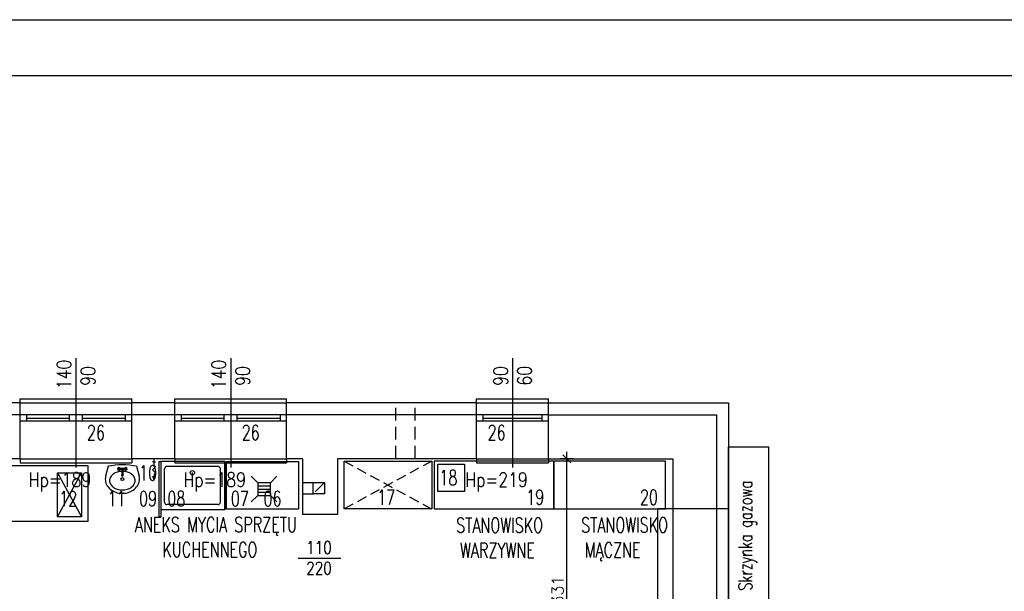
# Model space of a CAD drawing. Header units: millimetres. Extents: x 31969 to 285678, y -69766 to -1123.
# Tile 94 of 161: x 142723 to 143957, y -9770 to -9053. Entities that reach past the tile are written whole.
import ezdxf
from ezdxf.enums import TextEntityAlignment as Align
from ezdxf.lldxf.tags import DXFTag

# ---------------------------------------------------------------- set-up
doc = ezdxf.new("R2010")
doc.units = ezdxf.units.MM
doc.linetypes.add('HIDDEN', pattern=[0.375, 0.25, -0.125])
doc.linetypes.add('KRE_16_8', pattern=[24, 16, -8])
for name, color, linetype in [('a-biblioteka', 251, 'Continuous'), ('a-izolacja 1', 3, 'Continuous'), ('a-opis stolarki 1', 3, 'Continuous'), ('a-opis technologii 2', 12, 'Continuous'), ('a-ramka', 7, 'Continuous'), ('a-stolarka okienna', 3, 'Continuous'), ('a-szkło', 4, 'Continuous'), ('a-wentylacja', 3, 'Continuous'), ('a-wymiary', 11, 'Continuous'), ('a-wyposażenie', 84, 'Continuous'), ('a-ściany istniejące murowane', 6, 'Continuous')]:
    doc.layers.add(name, color=color, linetype=linetype)
doc.styles.add('MAREK', font='simplex.shx')
doc.styles.add('RS01507', font='romans.shx', dxfattribs={"width": 0.7, "height": 0.15})
doc.styles.add('WYMIAR', font='romans.shx', dxfattribs={"width": 0.8})
tags = doc.linetypes.add('DASHED', pattern=[0.75, 0.5, -0.25]).pattern_tags.tags
tags[6:7] = [DXFTag(74, 4), DXFTag(75, 0), DXFTag(340, '0'), DXFTag(46, 1.0), DXFTag(50, 0.0), DXFTag(44, 0.0), DXFTag(45, 0.0)]
tags[4:5] = [DXFTag(74, 4), DXFTag(75, 0), DXFTag(340, '0'), DXFTag(46, 1.0), DXFTag(50, 0.0), DXFTag(44, 0.0), DXFTag(45, 0.0)]
doc.dimstyles.new('MAREK', dxfattribs={"dimscale": 0.85, "dimtxt": 17, "dimasz": 12, "dimexe": 10, "dimexo": 0.625, "dimgap": 5, "dimtad": 1, "dimdec": 1, "dimdsep": 46, "dimtxsty": 'MAREK', "dimblk1": 'ARCHTICK', "dimblk2": 'ARCHTICK', "dimsah": 1, "dimcen": 2.5, "dimdle": 10, "dimadec": 0, "dimazin": 0, "dimtfac": 1, "dimtdec": 1, "dimtmove": 1, "dimatfit": 3, "dimldrblk": 'ARCHTICK', "dimfxl": 0, "dimtolj": 1, "dimtzin": 0, "dimarcsym": 0})

# ---------------------------------------------------------------- blocks, each defined once
blk = doc.blocks.new('_ARCHTICK')
at = {"color": 0, "linetype": 'ByBlock', "const_width": 0.15}
blk.add_lwpolyline([(-0.5, -0.5), (0.5, 0.5)], dxfattribs=at)
blk = doc.blocks.new('*D95')
at = {"layer": 'a-wymiary', "color": 0, "lineweight": -2, "ltscale": 100}
for p, q in [((143408.4, -9943.6), (143408.4, -9595.6)), ((143416.9, -9604.1), (143399.9, -9604.1)), ((143416.9, -9935.1), (143399.9, -9935.1))]:
    blk.add_line(p, q, dxfattribs=at)
at = {"layer": 'DEFPOINTS', "color": 0, "ltscale": 100}
for p in [(143408.4, -9604.1), (143417.9, -9604.1), (143417.9, -9935.1)]:
    blk.add_point(p, dxfattribs=at)
at = {"layer": 'a-wymiary', "color": 0, "lineweight": -2, "ltscale": 100, "xscale": 10.2, "yscale": 10.2, "zscale": 10.2}
for p, rotation in [((143408.4, -9604.1), 90), ((143408.4, -9935.1), 270)]:
    blk.add_blockref('_ARCHTICK', p, dxfattribs=dict(at, rotation=rotation))
at = {"layer": 'a-wymiary', "color": 0, "ltscale": 100, "insert": (143396.9, -9769.6), "char_height": 14.45, "attachment_point": 5, "rotation": 90, "style": 'MAREK'}
blk.add_mtext('\\A1;331', dxfattribs=at)

msp = doc.modelspace()

# ---------------------------------------------------------------- linework, layer by layer
at = {"layer": 'a-biblioteka'}
msp.add_line((142899.54, -9607.59), (142899.54, -9667.59), dxfattribs=at)
at = {"layer": 'a-biblioteka', "ltscale": 100}
msp.add_lwpolyline([(143611.07, -9589.1), (143661.07, -9589.1), (143661.07, -9789.1), (143611.07, -9789.1)], close=True, dxfattribs=at)
at = {"layer": 'a-izolacja 1'}
for p, q in [((142723.07, -9549.1), (142617.07, -9549.1)), ((142917.07, -9549.1), (142863.07, -9549.1)), ((143295.35, -9549.1), (143057.07, -9549.1)), ((143385.35, -9549.1), (143596.07, -9549.1)), ((143596.07, -9549.1), (143596.07, -10211.1))]:
    msp.add_line(p, q, dxfattribs=at)
at = {"layer": 'a-opis stolarki 1'}
for p, q in [((142793.07, -9477.88), (142793.07, -9615.01)), ((142987.07, -9477.88), (142987.07, -9615.01)), ((143340.35, -9477.88), (143340.35, -9615.01)), ((143124.9, -9729.1), (143071.78, -9729.1)), ((143124.9, -9729.1), (143071.78, -9729.1))]:
    msp.add_line(p, q, dxfattribs=at)
at = {"layer": 'a-ramka', "ltscale": 0.5}
for points in [[(147493.33, -12023.13), (139893.33, -12023.13), (139893.33, -9053.13), (147493.33, -9053.13)], [(140143.33, -9123.13), (147423.33, -9123.13), (147423.33, -11953.13), (140143.33, -11953.13)]]:
    msp.add_lwpolyline(points, close=True, dxfattribs=at)
at = {"layer": 'a-stolarka okienna', "ltscale": 40}
for p, q in [((142723.07, -9534.1), (142723.07, -9529.1)), ((142723.07, -9529.1), (142863.07, -9529.1)), ((142863.07, -9534.1), (142863.07, -9529.1)), ((142917.07, -9534.1), (142917.07, -9529.1)), ((142917.07, -9529.1), (143057.07, -9529.1)), ((143057.07, -9534.1), (143057.07, -9529.1)), ((143295.35, -9534.1), (143295.35, -9529.1)), ((143295.35, -9529.1), (143385.35, -9529.1)), ((143385.35, -9534.1), (143385.35, -9529.1)), ((142723.07, -9604.1), (142723.07, -9609.1)), ((142723.07, -9609.1), (142863.07, -9609.1)), ((142863.07, -9604.1), (142863.07, -9609.1)), ((142917.07, -9604.1), (142917.07, -9609.1)), ((142917.07, -9609.1), (143057.07, -9609.1)), ((143057.07, -9604.1), (143057.07, -9609.1)), ((143295.35, -9604.1), (143295.35, -9609.1)), ((143295.35, -9609.1), (143385.35, -9609.1)), ((143385.35, -9604.1), (143385.35, -9609.1))]:
    msp.add_line(p, q, dxfattribs=at)
at = {"layer": 'a-stolarka okienna', "linetype": 'DASHED', "lineweight": 25, "ltscale": 20}
for p, q in [((142723.07, -9534.1), (142863.07, -9534.1)), ((142917.07, -9534.1), (143057.07, -9534.1)), ((143295.35, -9534.1), (143385.35, -9534.1)), ((142723.07, -9604.1), (142863.07, -9604.1)), ((142917.07, -9604.1), (143057.07, -9604.1)), ((143295.35, -9604.1), (143385.35, -9604.1))]:
    msp.add_line(p, q, dxfattribs=at)
at = {"layer": 'a-stolarka okienna'}
for p, q in [((142863.07, -9549.1), (142723.07, -9549.1)), ((142731.3, -9557.1), (142731.3, -9549.1)), ((142784.85, -9557.1), (142784.85, -9549.1)), ((142801.3, -9557.1), (142801.3, -9549.1)), ((142855.3, -9557.1), (142855.3, -9549.1)), ((143057.07, -9549.1), (142917.07, -9549.1)), ((142925.3, -9557.1), (142925.3, -9549.1)), ((142978.85, -9557.1), (142978.85, -9549.1)), ((142995.3, -9557.1), (142995.3, -9549.1)), ((143049.3, -9557.1), (143049.3, -9549.1)), ((143385.35, -9549.1), (143295.35, -9549.1)), ((143303.57, -9557.1), (143303.57, -9549.1)), ((143377.57, -9557.1), (143377.57, -9549.1)), ((142863.07, -9557.1), (142723.3, -9557.1)), ((143057.07, -9557.1), (142917.3, -9557.1)), ((143385.35, -9557.1), (143295.57, -9557.1))]:
    msp.add_line(p, q, dxfattribs=at)
at = {"layer": 'a-stolarka okienna', "linetype": 'DASHED', "lineweight": 25, "ltscale": 40}
for p, q in [((143522.33, -10218.55), (143522.33, -9666.47)), ((143522.33, -9666.47), (143611.07, -9666.47))]:
    msp.add_line(p, q, dxfattribs=at)
at = {"layer": 'a-szkło', "ltscale": 2}
for p, q in [((142731.3, -9553.1), (142784.85, -9553.1)), ((142801.3, -9553.1), (142855.3, -9553.1)), ((142925.3, -9553.1), (142978.85, -9553.1)), ((142995.3, -9553.1), (143049.3, -9553.1)), ((143303.57, -9553.1), (143377.57, -9553.1))]:
    msp.add_line(p, q, dxfattribs=at)
at = {"layer": 'a-wentylacja', "linetype": 'KRE_16_8'}
for p, q in [((143194.21, -9604.1), (143194.21, -9534.1)), ((143218.21, -9604.1), (143218.21, -9534.1)), ((143077.07, -9634.1), (143090.58, -9634.1)), ((143104.58, -9634.1), (143090.58, -9648.1)), ((143077.07, -9648.1), (143090.58, -9648.1))]:
    msp.add_line(p, q, dxfattribs=at)
msp.add_lwpolyline([(143104.58, -9648.1), (143090.58, -9648.1), (143090.58, -9634.1), (143104.58, -9634.1)], close=True, dxfattribs=at)
at = {"layer": 'a-wyposażenie'}
for p, q in [((142833.38, -9613.59), (142830.26, -9626)), ((142869.05, -9613.59), (142872.17, -9626)), ((142890.82, -9608.07), (142888.81, -9608.1)), ((142892.82, -9613.94), (142889.05, -9617.82)), ((142890.77, -9604.09), (142890.88, -9612.06)), ((142890.82, -9608.07), (142892.84, -9608.04)), ((142890.88, -9612.06), (142892.82, -9613.94)), ((142979.54, -9607.59), (142899.54, -9607.59)), ((142971.05, -9613.69), (142907.05, -9613.69)), ((142979.54, -9607.59), (142979.54, -9667.59)), ((142979.54, -9667.59), (142979.54, -9607.59)), ((142769.8, -9621.83), (142799.8, -9676.83)), ((142769.8, -9676.83), (142799.8, -9621.83)), ((142850.74, -9616.25), (142848.02, -9616.45)), ((142850.74, -9617.63), (142848.02, -9617.43)), ((142850.52, -9624.92), (142850.52, -9625.41)), ((142850.74, -9616.94), (142850.74, -9624.92)), ((142854.42, -9616.45), (142851.69, -9616.25)), ((142851.69, -9616.94), (142851.69, -9624.92)), ((142854.42, -9617.43), (142851.69, -9617.63)), ((142851.92, -9624.92), (142851.92, -9625.41)), ((142892.93, -9621.59), (142889.05, -9617.82)), ((142889.53, -9626.45), (142892.64, -9626.41)), ((142891.14, -9630.32), (142889.53, -9626.45)), ((142891.04, -9623.53), (142892.93, -9621.59)), ((142891.04, -9623.53), (142891.09, -9626.43)), ((142891.14, -9630.32), (142892.64, -9626.41)), ((142904.05, -9658.69), (142904.05, -9616.69)), ((142974.05, -9658.69), (142974.05, -9616.69)), ((143012.86, -9626.14), (143020.86, -9634.14)), ((143036.86, -9634.14), (143044.86, -9626.14)), ((143036.86, -9634.14), (143020.86, -9634.14)), ((143020.86, -9634.14), (143020.86, -9650.14)), ((143020.86, -9638.14), (143036.86, -9638.14)), ((143036.86, -9650.14), (143036.86, -9634.14)), ((143012.86, -9658.14), (143020.86, -9650.14)), ((143020.86, -9642.14), (143036.86, -9642.14)), ((143020.86, -9646.14), (143036.86, -9646.14)), ((143020.86, -9650.14), (143036.86, -9650.14)), ((143036.86, -9650.14), (143044.86, -9658.14)), ((142971.05, -9661.69), (142907.05, -9661.69)), ((142899.54, -9667.59), (142979.54, -9667.59))]:
    msp.add_line(p, q, dxfattribs=at)
at = {"layer": 'a-wyposażenie', "linetype": 'HIDDEN', "ltscale": 50}
for p, q in [((143129.07, -9607.1), (143239.07, -9667.1)), ((143239.07, -9607.1), (143129.07, -9667.1))]:
    msp.add_line(p, q, dxfattribs=at)
at = {"layer": 'a-wyposażenie'}
for points in [[(142808.07, -9612.66), (142808.07, -9682.66), (142648.07, -9682.66), (142648.07, -9612.66)], [(142897.54, -9607.59), (142899.54, -9607.59), (142899.54, -9677.59), (142897.54, -9677.59)], [(142981.97, -9607.52), (143071.97, -9607.52), (143071.97, -9667.52), (142981.97, -9667.52)], [(143239.07, -9607.1), (143239.07, -9667.1), (143129.07, -9667.1), (143129.07, -9607.1)], [(143242.07, -9607.1), (143242.07, -9667.1), (143392.07, -9667.1), (143392.07, -9607.1)], [(143279.94, -9645.23), (143246.82, -9645.23), (143246.82, -9611.11), (143279.94, -9611.11)], [(143392.07, -9607.1), (143392.07, -9667.1), (143532.07, -9667.1), (143532.07, -9607.1)], [(142769.8, -9621.83), (142799.8, -9621.83), (142799.8, -9676.83), (142769.8, -9676.83)]]:
    msp.add_lwpolyline(points, close=True, dxfattribs=at)
for points in [[(142829.81, -9629.64, 0.1158364), (142831.38, -9636.29, 0.1040653), (142836.08, -9642.25, 0.0908401), (142842.86, -9646.07, 0.0832849), (142851.22, -9647.48, 0.0832849), (142859.58, -9646.07, 0.0908401), (142866.35, -9642.25, 0.1040653), (142871.06, -9636.29, 0.1158364), (142872.62, -9629.64, 0.0615936), (142872.17, -9626, 0.1040653)], [(142830.26, -9626, 0.0615936), (142829.81, -9629.64, 0.1158364)], [(142850.74, -9619.85, 0.0678853), (142844.87, -9620.78, 0.0842938), (142839.87, -9623.27, 0.1064579), (142836.29, -9627.27, 0.1300581), (142835.16, -9631.53, 0.1300581), (142836.29, -9635.8, 0.1064579), (142839.87, -9639.8, 0.0842938), (142844.87, -9642.28, 0.0733445), (142851.22, -9643.22, 0.0733445), (142857.56, -9642.28, 0.0842938), (142862.57, -9639.8, 0.1064579), (142866.14, -9635.8, 0.1300581), (142867.27, -9631.53, 0.1300581), (142866.14, -9627.27, 0.1064579), (142862.57, -9623.27, 0.0842938), (142857.56, -9620.78, 0.0678853), (142851.69, -9619.85, 0.0678853)], [(142851.69, -9624.44, -0.0091413), (142851.71, -9624.45, -0.1007965), (142851.87, -9624.67, -0.104546), (142851.92, -9624.92, -0.104546), (142851.87, -9625.17, -0.1007965), (142851.71, -9625.38, -0.0959107), (142851.49, -9625.52, -0.0927204), (142851.22, -9625.58, -0.0927204), (142850.95, -9625.52, -0.0959107), (142850.72, -9625.38, -0.1007965), (142850.57, -9625.17, -0.104546), (142850.52, -9624.92, -0.104546), (142850.57, -9624.67, -0.1007965), (142850.72, -9624.45, -0.0091413), (142850.74, -9624.44, -0.0927204)], [(142851.92, -9625.41, -0.104546), (142851.87, -9625.66, -0.1007965), (142851.71, -9625.88, -0.0959107), (142851.49, -9626.02, -0.0927204), (142851.22, -9626.07, -0.0927204), (142850.95, -9626.02, -0.0959107), (142850.72, -9625.88, -0.1007965), (142850.57, -9625.66, -0.104546), (142850.52, -9625.41, -0.104546)], [(142851.69, -9624.92, -0.104546), (142851.66, -9625.08, -0.1007965), (142851.56, -9625.22, -0.0959107), (142851.41, -9625.31, -0.0927204), (142851.22, -9625.35, -0.0927204), (142851.03, -9625.31, -0.0959107), (142850.87, -9625.22, -0.1007965), (142850.77, -9625.08, -0.104546), (142850.74, -9624.92, -0.104546)]]:
    msp.add_lwpolyline(points, format="xyb", dxfattribs=at)
for centre, radius in [((142847, -9616.94), 1.12), ((142855.43, -9616.94), 1.12), ((142939.05, -9621.71), 2.7), ((142851.22, -9629.6), 1.78)]:
    msp.add_circle(centre, radius, dxfattribs=at)
for centre, radius, start, end in [((142851.22, -9701.88), 90.08, 78.57881, 101.42119), ((142907.05, -9616.69), 3, 90, 180), ((142971.05, -9616.69), 3, 0, 90), ((142847, -9616.94), 1.69, 18.47955, 341.52045), ((142851.22, -9616.94), 0.843, 304.51811, 235.48189), ((142851.22, -9616.94), 0.478, 0, 180), ((142855.43, -9616.94), 1.69, 198.47955, 161.52045), ((142907.05, -9658.69), 3, 180, 270), ((142971.05, -9658.69), 3, 270, 0)]:
    msp.add_arc(centre, radius, start, end, dxfattribs=at)
at = {"layer": 'a-ściany istniejące murowane'}
for p, q in [((142723.07, -9534.1), (142617.07, -9534.1)), ((142723.07, -9604.1), (142723.07, -9534.1)), ((142863.07, -9604.1), (142863.07, -9534.1)), ((142917.07, -9534.1), (142863.07, -9534.1)), ((142917.07, -9604.1), (142917.07, -9534.1)), ((143057.07, -9604.1), (143057.07, -9534.1)), ((143295.35, -9534.1), (143057.07, -9534.1)), ((143295.35, -9604.1), (143295.35, -9534.1)), ((143385.35, -9604.1), (143385.35, -9534.1)), ((143385.35, -9534.1), (143611.07, -9534.1)), ((143611.07, -9534.1), (143611.07, -10211.1)), ((142723.07, -9604.1), (142617.07, -9604.1)), ((142917.07, -9604.1), (142863.07, -9604.1)), ((143077.07, -9604.1), (143057.07, -9604.1)), ((143077.07, -9604.1), (143077.07, -9674.1)), ((143121.07, -9604.1), (143121.07, -9674.1)), ((143295.35, -9604.1), (143121.07, -9604.1)), ((143385.35, -9604.1), (143541.07, -9604.1)), ((143541.07, -9604.1), (143541.07, -10186.1)), ((143121.07, -9674.1), (143077.07, -9674.1))]:
    msp.add_line(p, q, dxfattribs=at)

# ---------------------------------------------------------------- texts
at = {"layer": 'a-biblioteka', "ltscale": 100, "style": 'RS01507', "width": 0.7}
msp.add_text('Skrzynka gazowa', height=17.1027, rotation=90, dxfattribs=at).set_placement((143632.2, -9769.56), align=Align.MIDDLE_LEFT)
at = {"layer": 'a-opis stolarki 1', "char_height": 18, "width": 35.8438, "attachment_point": 7, "rotation": 90, "style": 'WYMIAR'}
for s, insert in [('{\\W0.995659; }\\P 140\\P{\\W0.34804; }90', (142817.05, -9516.88)), ('{\\W0.995659; }\\P 140\\P{\\W0.34804; }90', (143011.05, -9516.88)), ('{\\W0.995659; }\\P{\\W0.34804; }90\\P{\\W0.367088; }60', (143364.33, -9516.88))]:
    msp.add_mtext(s, dxfattribs=dict(at, insert=insert))
at = {"layer": 'a-opis stolarki 1', "attachment_point": 9, "style": 'WYMIAR'}
for s, insert, char_height, width in [('Hp=189', (142812.18, -9645.41), 18, 35.8438), ('Hp=189', (143006.18, -9645.41), 18, 35.8438), ('Hp=219', (143359.45, -9645.41), 18, 35.8438), ('\\P110\\P220', (143113.79, -9749.3), 15.6, 31.0646)]:
    msp.add_mtext(s, dxfattribs=dict(at, insert=insert, char_height=char_height, width=width))
at = {"layer": 'a-opis technologii 2', "ltscale": 40, "style": 'RS01507', "width": 0.7}
for s, p in [('26', (142806.8, -9580.65)), ('26', (143000.8, -9580.65)), ('26', (143309.07, -9580.65)), ('10', (142872.11, -9631.3)), ('18', (143248.6, -9637.2)), ('12', (142772.1, -9663.56)), ('11', (142832.64, -9663.56)), ('09', (142872.11, -9663.56)), ('08', (142907.6, -9663.56)), ('07', (142987.16, -9663.56)), ('06', (143028.15, -9663.56)), ('17', (143170.52, -9661.75)), ('19', (143357.48, -9661.75)), ('20', (143500.01, -9661.75))]:
    msp.add_text(s, height=18.813, dxfattribs=at).set_placement(p)
at = {"layer": 'a-opis technologii 2', "color": 144, "ltscale": 40, "char_height": 18.813, "attachment_point": 1, "style": 'RS01507'}
for s, width, insert in [('{\\W0.363771; }ANEKS MYCIA SPRZĘTU \\P{\\W3.0471; }KUCHENNEGO', 242.5787, (142862.12, -9677.3)), ('{\\W0.187414; }STANOWISKO \\P{\\W0.604081; }WARZYWNE', 124.3193, (143266.72, -9678.08)), ('STANOWISKO \\P{\\W0.350241; }MĄCZNE', 87.176, (143426.32, -9677.78))]:
    msp.add_mtext_dynamic_manual_height_columns(s, width=width, gutter_width=12.5, heights=[0], dxfattribs=dict(at, insert=insert))
at = {"layer": 'a-wyposażenie', "flags": 9}
for tag, p, s in [('FU_COLD', (142833.38, -9613.59), '1.5'), ('FU_HOT', (142833.38, -9613.63), '1.5'), ('FU_WASTE', (142833.38, -9613.67), '1.0'), ('FU_TOTAL', (142833.38, -9613.72), '2.0'), ('FIXT_CODE', (142833.38, -9613.76), '10')]:
    msp.add_attdef(tag, p, s, height=0.0178, dxfattribs=at)

# ---------------------------------------------------------------- dimensions: what is measured, and where the dimension line sits
at = {"layer": 'a-wymiary', "ltscale": 100}
dim = msp.add_linear_dim(base=(143408.4, -9604.1), p1=(143417.88, -9935.1), p2=(143417.88, -9604.1), angle=90, dimstyle='MAREK', dxfattribs=at)
dim.commit()
dim.dimension.update_dxf_attribs({"geometry": '*D95', "text_midpoint": (143396.92, -9769.6)})

doc.saveas('drawing.dxf')
